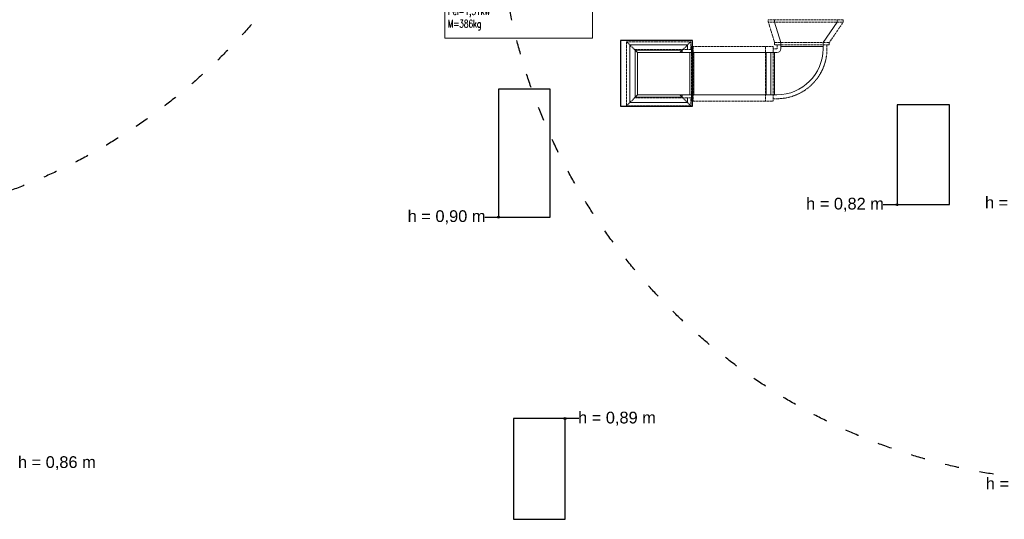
# Model space of a CAD drawing. Header units: millimetres. Extents: x -3034 to 546681, y -100001 to 133386.
# Tile 28 of 173: x 61256 to 73860, y -14804 to -8405. Entities that reach past the tile are written whole.
import ezdxf

# ---------------------------------------------------------------- set-up
doc = ezdxf.new("R2010")
doc.units = ezdxf.units.MM
doc.set_wipeout_variables(frame=1)
for name, pattern in [('ACAD_ISO03W100', [150, 60, -90]), ('DASHED', [19.05, 12.7, -6.35]), ('Wipeout_Contour', [1000, 0, -1000])]:
    doc.linetypes.add(name, pattern=pattern)
for name, color, linetype in [('___INST__AR_podstawy', 3, 'Continuous'), ('ELEK CIENKIE', 80, 'Continuous'), ('ELEK ODGROMÓWKA', 214, 'Continuous'), ('FLUID-W10-INS', 7, 'Continuous'), ('Linia', 252, 'Continuous'), ('Słup', 252, 'Continuous'), ('Tekst', 252, 'Continuous')]:
    doc.layers.add(name, color=color, linetype=linetype)
doc.layers.add('HVAC_WENTYLACJA_ETYKIETY', color=3, linetype='Continuous', lineweight=18)
doc.styles.get("Standard").update_dxf_attribs({"font": 'arial.ttf'})
doc.styles.add('Times new roman', font='arial.ttf')

# ---------------------------------------------------------------- blocks, each defined once
blk = doc.blocks.new('A$C67C5DD4D')
at = {"layer": 'Tekst', "char_height": 150, "attachment_point": 2, "style": 'Times new roman'}
for s, insert in [('\\A1;{\\fArial|b0|i0|c0|p38;h = 0,82 m}', (40193, 14968)), ('\\A1;{\\fArial|b0|i0|c0|p38;h = 0,85 m}', (42483, 14983)), ('\\A1;{\\fArial|b0|i0|c0|p38;h = 0,90 m}', (35093, 14808)), ('\\A1;{\\fArial|b0|i0|c0|p38;h = 0,89 m}', (37274, 12228)), ('\\A1;{\\fArial|b0|i0|c0|p38;h = 0,86 m}', (30104, 11658)), ('\\A1;{\\fArial|b0|i0|c0|p38;h = 0,94 m}', (42493, 11383))]:
    blk.add_mtext(s, dxfattribs=dict(at, insert=insert))
at = {"color": 254, "linetype": 'Wipeout_Contour', "lineweight": 0, "ltscale": 483230.648659}
blk.add_wipeout([(37319, 16143), (38239, 16143), (38239, 16983), (37319, 16983)], dxfattribs=at).dxf.layer = 'Słup'
at = {"color": 254, "linetype": 'Wipeout_Contour', "lineweight": 0, "ltscale": 488745.663105}
blk.add_wipeout([(35759, 14720), (36419, 14720), (36419, 16360), (35759, 16360)], dxfattribs=at).dxf.layer = 'Słup'
at = {"color": 254, "linetype": 'Wipeout_Contour', "lineweight": 0, "ltscale": 468960.73981}
blk.add_wipeout([(40859, 14880), (41529, 14880), (41529, 16160), (40859, 16160)], dxfattribs=at).dxf.layer = 'Słup'
at = {"color": 254, "linetype": 'Wipeout_Contour', "lineweight": 0, "ltscale": 484256.872339}
blk.add_wipeout([(35949, 10850), (36609, 10850), (36609, 12140), (35949, 12140)], dxfattribs=at).dxf.layer = 'Słup'
at = {"layer": 'Linia', "linetype": 'Continuous'}
for points in [[(40871, 14880), (40870, 14884), (40867, 14888), (40863, 14891), (40859, 14892), (40854, 14891), (40850, 14888), (40847, 14884), (40846, 14880), (40847, 14875), (40850, 14871), (40854, 14868), (40859, 14867), (40863, 14868), (40867, 14871), (40870, 14875)], [(35771, 14720), (35770, 14725), (35767, 14729), (35763, 14732), (35759, 14733), (35754, 14732), (35750, 14729), (35747, 14725), (35746, 14720), (35747, 14715), (35750, 14711), (35754, 14708), (35759, 14708), (35763, 14708), (35767, 14711), (35770, 14715)], [(36621, 12140), (36620, 12145), (36617, 12149), (36613, 12152), (36609, 12153), (36604, 12152), (36600, 12149), (36597, 12145), (36596, 12140), (36597, 12135), (36600, 12131), (36604, 12128), (36609, 12128), (36613, 12128), (36617, 12131), (36620, 12135)]]:
    blk.add_hatch(color=256, dxfattribs=at).paths.add_polyline_path(points)
at = {"layer": 'Linia'}
for p, q in [((40682, 14880), (40846, 14880)), ((35582, 14720), (35746, 14720)), ((36785, 12140), (36621, 12140))]:
    blk.add_line(p, q, dxfattribs=at)
for centre in [(40859, 14880), (35759, 14720), (36609, 12140)]:
    blk.add_circle(centre, 12.5, dxfattribs=at)
at = {"layer": 'Słup'}
for p, q in [((38239, 16983), (37319, 16983)), ((37319, 16983), (37319, 16143)), ((38239, 16143), (38239, 16983)), ((36419, 16360), (35759, 16360)), ((35759, 16360), (35759, 14720)), ((36419, 14720), (36419, 16360)), ((37319, 16143), (38239, 16143)), ((41529, 16160), (40859, 16160)), ((40859, 16160), (40859, 14880)), ((41529, 14880), (41529, 16160)), ((40859, 14880), (41529, 14880)), ((35759, 14720), (36419, 14720)), ((36609, 12140), (35949, 12140)), ((35949, 12140), (35949, 10850)), ((36609, 10850), (36609, 12140)), ((35949, 10850), (36609, 10850))]:
    blk.add_line(p, q, dxfattribs=at)
blk = doc.blocks.new('iglice')
at = {"layer": 'ELEK CIENKIE', "color": 232, "linetype": 'ACAD_ISO03W100', "ltscale": 3}
for centre in [(-52800, 20729), (-36415, 17463)]:
    blk.add_circle(centre, 7540, dxfattribs=at)
blk = doc.blocks.new('wentDACH')
at = {"color": 8, "linetype": 'ByBlock', "lineweight": 9}
for p, q in [((-115116, 34996, 5195), (-115116, 34966, 5195)), ((-115116, 34966, 5195), (-115035, 34704, 5195)), ((-114495, 34704, 5195), (-114316, 34966, 5195)), ((-114316, 34966, 5195), (-114316, 34996, 5195)), ((-115035, 34704, 5195), (-115035, 34674, 5195)), ((-115035, 34674, 5195), (-115035, 34624, 5195)), ((-114495, 34674, 5195), (-114495, 34704, 5195)), ((-114495, 34624, 5195), (-114495, 34674, 5195)), ((-115085, 34574, 5195), (-115135, 34574, 5195)), ((-115135, 34034, 5195), (-115085, 34034, 5195))]:
    blk.add_line(p, q, dxfattribs=at)
at = {"color": 8, "linetype": 'ByBlock', "lineweight": 9, "extrusion": (-2.44929e-16, -1, -1.83697e-16)}
for p, q in [((-116229, 34674, 4075), (-116969, 34674, 4075)), ((-116969, 34674, 4075), (-116969, 33934, 4075)), ((-116229, 34614, 4075), (-116229, 34674, 4075)), ((-116899, 34604, 4075), (-116909, 34614, 4075)), ((-116869, 34574, 4075), (-116899, 34604, 4075)), ((-116329, 34574, 4075), (-116299, 34604, 4075)), ((-116299, 34604, 4075), (-116289, 34614, 4075)), ((-116869, 34034, 4075), (-116899, 34004, 4075)), ((-116299, 34004, 4075), (-116329, 34034, 4075)), ((-116969, 33934, 4075), (-116229, 33934, 4075)), ((-116899, 34004, 4075), (-116909, 33994, 4075)), ((-116289, 33994, 4075), (-116299, 34004, 4075)), ((-116229, 33934, 4075), (-116229, 33994, 4075))]:
    blk.add_line(p, q, dxfattribs=at)
at = {"color": 8, "linetype": 'ByBlock', "lineweight": 9, "extrusion": (3.67394e-16, 1, -6.12323e-17)}
for p, q in [((-116869, 34574, 4945), (-116899, 34604, 4945)), ((-116869, 34574, 4945), (-116229, 34574, 4945)), ((-116869, 34574, 4945), (-116869, 34034, 4945)), ((-116299, 34604, 4945), (-116329, 34574, 4945)), ((-116229, 34574, 4945), (-116179, 34574, 4945)), ((-116899, 34004, 4945), (-116869, 34034, 4945)), ((-116229, 34034, 4945), (-116869, 34034, 4945)), ((-116299, 34004, 4945), (-116329, 34034, 4945)), ((-116229, 34034, 4945), (-116179, 34034, 4945))]:
    blk.add_line(p, q, dxfattribs=at)
at = {"color": 8, "linetype": 'Continuous', "lineweight": 9, "extrusion": (3.67394e-16, 1, -6.12323e-17)}
for p, q in [((-116899, 34004, 4945), (-116899, 34604, 4945)), ((-116899, 34604, 4945), (-116299, 34604, 4945)), ((-116299, 34604, 4945), (-116299, 34574, 4945)), ((-116199, 34034, 4945), (-116199, 34574, 4945)), ((-116299, 34034, 4945), (-116299, 34004, 4945)), ((-116299, 34004, 4945), (-116899, 34004, 4945))]:
    blk.add_line(p, q, dxfattribs=at)
at = {"color": 8, "linetype": 'Continuous', "lineweight": 9, "extrusion": (-2.44929e-16, -1, -1.83697e-16)}
for p, q in [((-116299, 34604, 4075), (-116899, 34604, 4075)), ((-116899, 34604, 4075), (-116899, 34004, 4075)), ((-116299, 34574, 4075), (-116299, 34604, 4075)), ((-116299, 34004, 4075), (-116299, 34034, 4075)), ((-116899, 34004, 4075), (-116299, 34004, 4075))]:
    blk.add_line(p, q, dxfattribs=at)
at = {"color": 8, "linetype": 'ByBlock', "lineweight": 9, "extrusion": (2.44929e-16, -1, -1.83697e-16)}
for p, q in [((-116179, 34574, 4995), (-116149, 34574, 4995)), ((-116149, 34574, 4995), (-115222, 34574, 4995)), ((-115222, 34574, 4995), (-115135, 34574, 4995)), ((-116179, 34034, 4995), (-116149, 34034, 4995)), ((-116149, 34034, 4995), (-115222, 34034, 4995)), ((-115222, 34034, 4995), (-115135, 34034, 4995))]:
    blk.add_line(p, q, dxfattribs=at)
at = {"color": 8, "linetype": 'Continuous', "lineweight": 9, "extrusion": (2.44929e-16, -1, -1.83697e-16)}
for p, q in [((-116149, 34034, 4995), (-116149, 34574, 4995)), ((-116149, 34574, 4995), (-116149, 34034, 4995)), ((-115222, 34034, 4995), (-115222, 34574, 4995)), ((-115165, 34574, 4995), (-115165, 34034, 4995))]:
    blk.add_line(p, q, dxfattribs=at)
at = {"color": 8, "linetype": 'Continuous', "lineweight": 9}
for p, q in [((-115115, 34034, 5195), (-115115, 34574, 5195)), ((-114495, 34654, 5195), (-115035, 34654, 5195))]:
    blk.add_line(p, q, dxfattribs=at)
at = {"color": 8, "linetype": 'ByBlock', "lineweight": 9, "extrusion": (-1.22465e-16, -2.61987e-48, -1)}
blk.add_ellipse((-115085, 34624, 5195), major_axis=(590, 0), ratio=1, start_param=0, end_param=1.570796, dxfattribs=at)
blk.add_ellipse((-115085, 34624, 5195), major_axis=(590, 0), ratio=1, start_param=0, end_param=1.570796, dxfattribs=at)
at = {"color": 8, "linetype": 'ByBlock', "lineweight": 9, "extrusion": (-1.22465e-16, -1.93215e-48, -1)}
blk.add_ellipse((-115085, 34624, 5195), major_axis=(50, 0), ratio=1, start_param=0, end_param=1.570796, dxfattribs=at)
blk.add_ellipse((-115085, 34624, 5195), major_axis=(50, 0), ratio=1, start_param=0, end_param=1.570796, dxfattribs=at)
at = {"layer": 'FLUID-W10-INS', "color": 8, "linetype": 'DASHED', "lineweight": 9}
for p, q in [((-114236, 34996, 5195), (-115196, 34996, 5195)), ((-115196, 34966, 5195), (-115196, 34996, 5195)), ((-115196, 34966, 5195), (-114236, 34966, 5195)), ((-115196, 34966, 5195), (-115115, 34704, 5195)), ((-114415, 34704, 5195), (-114236, 34966, 5195)), ((-114236, 34996, 5195), (-114236, 34966, 5195)), ((-115115, 34674, 5195), (-115115, 34704, 5195)), ((-114415, 34704, 5195), (-115115, 34704, 5195)), ((-114415, 34674, 5195), (-115115, 34674, 5195)), ((-115084, 34674, 5195), (-115084, 34624, 5195)), ((-114445, 34624, 5195), (-114445, 34674, 5195)), ((-114415, 34704, 5195), (-114415, 34674, 5195)), ((-115085, 34624, 5195), (-115135, 34624, 5195)), ((-115135, 33984, 5195), (-115085, 33984, 5195))]:
    blk.add_line(p, q, dxfattribs=at)
at = {"layer": 'FLUID-W10-INS', "color": 8, "linetype": 'DASHED', "lineweight": 9, "extrusion": (-2.44929e-16, -1, -1.83697e-16)}
for p, q in [((-116909, 34614, 4075), (-117009, 34714, 4075)), ((-117009, 34714, 4075), (-117009, 33894, 4075)), ((-116189, 34714, 4075), (-117009, 34714, 4075)), ((-116289, 34614, 4075), (-116189, 34714, 4075)), ((-116189, 34614, 4075), (-116189, 34714, 4075)), ((-116909, 33994, 4075), (-117009, 33894, 4075)), ((-116189, 33894, 4075), (-116289, 33994, 4075)), ((-116189, 33894, 4075), (-116189, 33994, 4075)), ((-117009, 33894, 4075), (-116189, 33894, 4075))]:
    blk.add_line(p, q, dxfattribs=at)
at = {"layer": 'FLUID-W10-INS', "color": 8, "linetype": 'DASHED', "lineweight": 9, "extrusion": (3.67394e-16, 1, -6.12323e-17)}
for p, q in [((-116909, 34614, 4945), (-116229, 34614, 4945)), ((-116229, 34614, 4945), (-116179, 34614, 4945)), ((-116229, 33994, 4945), (-116909, 33994, 4945)), ((-116179, 33994, 4945), (-116229, 33994, 4945))]:
    blk.add_line(p, q, dxfattribs=at)
at = {"layer": 'FLUID-W10-INS', "color": 8, "linetype": 'DASHED', "lineweight": 9, "extrusion": (2.44929e-16, -1, -1.83697e-16)}
for p, q in [((-116157, 34654, 4995), (-116179, 34654, 4995)), ((-116179, 34654, 4995), (-116179, 33954, 4995)), ((-116157, 33954, 4995), (-116157, 34654, 4995)), ((-116157, 34654, 4995), (-115231, 34654, 4995)), ((-115135, 34654, 4995), (-115231, 34654, 4995)), ((-115231, 33954, 4995), (-115231, 34654, 4995)), ((-115135, 33954, 4995), (-115135, 34654, 4995)), ((-116179, 33954, 4995), (-116157, 33954, 4995)), ((-115231, 33954, 4995), (-116157, 33954, 4995)), ((-115231, 33954, 4995), (-115135, 33954, 4995))]:
    blk.add_line(p, q, dxfattribs=at)
at = {"layer": 'FLUID-W10-INS', "color": 8, "linetype": 'DASHED', "lineweight": 9, "extrusion": (-1.22465e-16, -2.41557e-48, -1)}
blk.add_ellipse((-115085, 34624, 5195), major_axis=(640, 0), ratio=1, start_param=0, end_param=1.570796, dxfattribs=at)
at = {"layer": 'FLUID-W10-INS', "color": 8, "linetype": 'DASHED', "lineweight": 9, "extrusion": (-1.22465e-16, -3.52595e-49, -1)}
blk.add_ellipse((-115085, 34624, 5195), major_axis=(0.1, 0), ratio=1, start_param=0, end_param=1.570796, dxfattribs=at)

msp = doc.modelspace()

# ---------------------------------------------------------------- block references
msp.add_blockref('A$C67C5DD4D', (31627.445, -25653.943))

# ---------------------------------------------------------------- next in the draw order: linework, layer by layer
at = {"layer": 'HVAC_WENTYLACJA_ETYKIETY'}
msp.add_lwpolyline([(66698.042, -7894.537), (68589.049, -7894.537), (68589.049, -8641.458), (66698.042, -8641.458)], close=True, dxfattribs=at)

# ---------------------------------------------------------------- next in the draw order: block references
at = {"layer": '___INST__AR_podstawy', "color": 210, "lineweight": 40}
msp.add_blockref('wentDACH', (186034.592, -43400.942), dxfattribs=at)
at = {"layer": 'ELEK ODGROMÓWKA'}
msp.add_blockref('iglice', (111335.99, -24243.943), dxfattribs=at)

# ---------------------------------------------------------------- next in the draw order: texts
at = {"layer": 'HVAC_WENTYLACJA_ETYKIETY', "insert": (66736.016, -7917.636), "char_height": 98, "width": 2365.26028, "attachment_point": 1}
msp.add_mtext('\\Fromans|c238;\\W0.7;Centrala wentylacyjna W10\\PVw=5250m3/h+20%rez (300Pa)\\PPel=1,51kW\\PM=386kg', dxfattribs=at)

doc.saveas('drawing.dxf')
